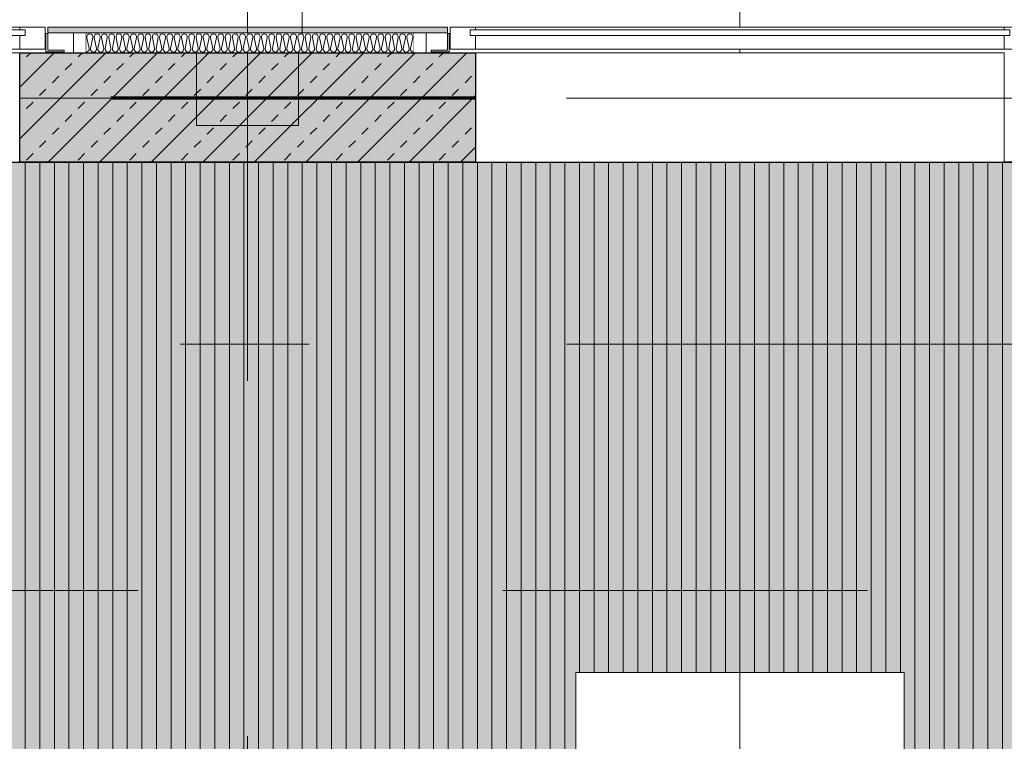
# Model space of a CAD drawing. Header units: metres. Extents: x -49 to 152, y -127 to 99.
# Tile 32 of 177: x -28.97 to -26.27, y -17.96 to -15.98. Entities that reach past the tile are written whole.
import ezdxf

# ---------------------------------------------------------------- set-up
doc = ezdxf.new("R2010")
doc.units = ezdxf.units.M
for name, pattern in [('Achsen 01', [5.291531, 3.175, -1.058062, 0.352704, -0.705764]), ('gestrichelt - 01', [2, 1, -1]), ('ISO-07 Punktiert', [0.889, 0.127, -0.762]), ('Raster 01', [2, 1, -1]), ('VW-01 Strichlinie kurz', [2, 1, -1])]:
    doc.linetypes.add(name, pattern=pattern)
for name, color, linetype, lineweight, true_color in [('013_Beton und Stahlbetonarbeiten-000 Brüstung', 7, 'Continuous', 9, 0xa6a6a6), ('013_Beton und Stahlbetonarbeiten-000 Sichtbeton-341 tragende In', 5, 'Continuous', 5, 0x0000ff), ('031_Metallbauarbeiten-350 Lamellendecke DS', 7, 'Continuous', 35, 0x666666), ('ACTES-Einrichtung Aufsicht.', 7, 'Continuous', 9, 0xa6a6a6), ('AV1-Achsen', 1, 'Achsen 01', 18, 0xff0000), ('AV1-Raster', 7, 'Raster 01', 9, 0xa6a6a6)]:
    doc.layers.add(name, color=color, linetype=linetype, lineweight=lineweight, true_color=true_color)
for name, color, linetype, lineweight in [('013_Beton und Stahlbetonarbeiten-000 Unterzüge', 7, 'ISO-07 Punktiert', 13), ('013_Beton und Stahlbetonarbeiten-320 Stahlbeton', 7, 'Continuous', 25), ('027_Tischlerarbeiten-000 Holzverkleidung LStBr', 7, 'Continuous', 18), ('031_Metallbauarbeiten-340 Innentüren _ Elemente', 7, 'Continuous', 9), ('_1.35m (3D)', 7, 'Continuous', 9), ('_GRU (2D)', 7, 'Continuous', 9), ('_OG 3 (2D)', 7, 'Continuous', 9), ('_OG 3 - DS (2D)', 7, 'Continuous', 9), ('AV1-Brandschutzkonzept-Brandschutzkonzept', 7, 'Continuous', 5), ('AV1-Schnitt Achsen', 7, 'Achsen 01', 18), ('Keine', 7, 'Continuous', 9)]:
    doc.layers.add(name, color=color, linetype=linetype, lineweight=lineweight)

# ---------------------------------------------------------------- blocks, each defined once
blk = doc.blocks.new('Group-4')
at = {"layer": 'AV1-Raster'}
for p, q in [((-28.35, -22.95), (-28.35, 1.35)), ((-27, -22.95), (-27, 1.35)), ((1.35, -16.2), (-40.5, -16.2)), ((1.35, -17.55), (-40.5, -17.55))]:
    blk.add_line(p, q, dxfattribs=at)
blk = doc.blocks.new('1.35m (3D)')
at = {"layer": 'AV1-Raster', "color": 7}
blk.add_blockref('Group-4', (0, 0), dxfattribs=at)
blk = doc.blocks.new('OG 3 - DS (2D)')
at = {"layer": '031_Metallbauarbeiten-350 Lamellendecke DS', "linetype": 'Continuous', "lineweight": 0, "transparency": 33554508}
blk.add_hatch(color=254, dxfattribs=at).paths.add_polyline_path([(-23.075, -21.385), (-23.075, -18.075), (-20.875, -18.075), (-20.875, -16.375), (-30.975, -16.375), (-30.975, -21.385)])
at = {"layer": '031_Metallbauarbeiten-350 Lamellendecke DS', "linetype": 'Continuous', "lineweight": 9, "transparency": 33554508}
h = blk.add_hatch(dxfattribs=at)
h.set_pattern_fill('Lamellendecke', color=252, style=0, pattern_type=2)
h.set_pattern_definition([(90, (0, 0), (0.04, 0), [])])
h.paths.add_polyline_path([(-23.075, -21.385), (-23.075, -18.075), (-20.875, -18.075), (-20.875, -16.375), (-30.975, -16.375), (-30.975, -21.385)])
at = {"layer": '031_Metallbauarbeiten-350 Lamellendecke DS', "flags": 128}
blk.add_lwpolyline([(-23.075, -21.385), (-23.075, -18.075), (-20.875, -18.075), (-20.875, -16.375), (-30.975, -16.375), (-30.975, -21.385)], close=True, dxfattribs=at)
blk = doc.blocks.new('Batt Insulation-1')
at = {"color": 255, "linetype": 'Continuous', "lineweight": 13, "transparency": 33554687}
blk.add_wipeout([(0, 0.05), (0.8975, 0.05), (0.8975, 0), (0, 0)], dxfattribs=at).dxf.layer = 'Keine'
at = {"layer": 'Keine', "color": 8, "linetype": 'Continuous', "lineweight": 13, "transparency": 33554687, "flags": 128}
blk.add_lwpolyline([(0, 0, 0.473119), (0.008, 0.0098), (0.002, 0.0402, -0.473119), (0.01, 0.05, -0.473119), (0.018, 0.0402), (0.0119, 0.0098, 0.473119), (0.0199, 0, 0.473119), (0.028, 0.0098), (0.0219, 0.0402, -0.473119), (0.0299, 0.05, -0.473119), (0.0379, 0.0402), (0.0319, 0.0098, 0.473119), (0.0399, 0, 0.473119), (0.0479, 0.0098), (0.0418, 0.0402, -0.473119), (0.0499, 0.05, -0.473119), (0.0579, 0.0402), (0.0518, 0.0098, 0.473119), (0.0598, 0, 0.473119), (0.0679, 0.0098), (0.0618, 0.0402, -0.473119), (0.0698, 0.05, -0.473119), (0.0778, 0.0402), (0.0718, 0.0098, 0.473119), (0.0798, 0, 0.473119), (0.0878, 0.0098), (0.0817, 0.0402, -0.473119), (0.0897, 0.05, -0.473119), (0.0978, 0.0402), (0.0917, 0.0098, 0.473119), (0.0997, 0, 0.473119), (0.1077, 0.0098), (0.1017, 0.0402, -0.473119), (0.1097, 0.05, -0.473119), (0.1177, 0.0402), (0.1116, 0.0098, 0.473119), (0.1197, 0, 0.473119), (0.1277, 0.0098), (0.1216, 0.0402, -0.473119), (0.1296, 0.05, -0.473119), (0.1377, 0.0402), (0.1316, 0.0098, 0.473119), (0.1396, 0, 0.473119), (0.1476, 0.0098), (0.1416, 0.0402, -0.473119), (0.1496, 0.05, -0.473119), (0.1576, 0.0402), (0.1515, 0.0098, 0.473119), (0.1595, 0, 0.473119), (0.1676, 0.0098), (0.1615, 0.0402, -0.473119), (0.1695, 0.05, -0.473119), (0.1775, 0.0402), (0.1715, 0.0098, 0.473119), (0.1795, 0, 0.473119), (0.1875, 0.0098), (0.1814, 0.0402, -0.473119), (0.1895, 0.05, -0.473119), (0.1975, 0.0402), (0.1914, 0.0098, 0.473119), (0.1994, 0, 0.473119), (0.2075, 0.0098), (0.2014, 0.0402, -0.473119), (0.2094, 0.05, -0.473119), (0.2174, 0.0402), (0.2114, 0.0098, 0.473119), (0.2194, 0, 0.473119), (0.2274, 0.0098), (0.2213, 0.0402, -0.473119), (0.2294, 0.05, -0.473119), (0.2374, 0.0402), (0.2313, 0.0098, 0.473119), (0.2393, 0, 0.473119), (0.2473, 0.0098), (0.2413, 0.0402, -0.473119), (0.2493, 0.05, -0.473119), (0.2573, 0.0402), (0.2512, 0.0098, 0.473119), (0.2593, 0, 0.473119), (0.2673, 0.0098), (0.2612, 0.0402, -0.473119), (0.2692, 0.05, -0.473119), (0.2773, 0.0402), (0.2712, 0.0098, 0.473119), (0.2792, 0, 0.473119), (0.2872, 0.0098), (0.2812, 0.0402, -0.473119), (0.2892, 0.05, -0.473119), (0.2972, 0.0402), (0.2911, 0.0098, 0.473119), (0.2992, 0, 0.473119), (0.3072, 0.0098), (0.3011, 0.0402, -0.473119), (0.3091, 0.05, -0.473119), (0.3171, 0.0402), (0.3111, 0.0098, 0.473119), (0.3191, 0, 0.473119), (0.3271, 0.0098), (0.321, 0.0402, -0.473119), (0.3291, 0.05, -0.473119), (0.3371, 0.0402), (0.331, 0.0098, 0.473119), (0.339, 0, 0.473119), (0.3471, 0.0098), (0.341, 0.0402, -0.473119), (0.349, 0.05, -0.473119), (0.357, 0.0402), (0.351, 0.0098, 0.473119), (0.359, 0, 0.473119), (0.367, 0.0098), (0.3609, 0.0402, -0.473119), (0.369, 0.05, -0.473119), (0.377, 0.0402), (0.3709, 0.0098, 0.473119), (0.3789, 0, 0.473119), (0.3869, 0.0098), (0.3809, 0.0402, -0.473119), (0.3889, 0.05, -0.473119), (0.3969, 0.0402), (0.3909, 0.0098, 0.473119), (0.3989, 0, 0.473119), (0.4069, 0.0098), (0.4008, 0.0402, -0.473119), (0.4088, 0.05, -0.473119), (0.4169, 0.0402), (0.4108, 0.0098, 0.473119), (0.4188, 0, 0.473119), (0.4268, 0.0098), (0.4208, 0.0402, -0.473119), (0.4288, 0.05, -0.473119), (0.4368, 0.0402), (0.4307, 0.0098, 0.473119), (0.4388, 0, 0.473119), (0.4468, 0.0098), (0.4407, 0.0402, -0.473119), (0.4487, 0.05, -0.473119), (0.4568, 0.0402), (0.4507, 0.0098, 0.473119), (0.4587, 0, 0.473119), (0.4667, 0.0098), (0.4607, 0.0402, -0.473119), (0.4687, 0.05, -0.473119), (0.4767, 0.0402), (0.4706, 0.0098, 0.473119), (0.4786, 0, 0.473119), (0.4867, 0.0098), (0.4806, 0.0402, -0.473119), (0.4886, 0.05, -0.473119), (0.4966, 0.0402), (0.4906, 0.0098, 0.473119), (0.4986, 0, 0.473119), (0.5066, 0.0098), (0.5005, 0.0402, -0.473119), (0.5086, 0.05, -0.473119), (0.5166, 0.0402), (0.5105, 0.0098, 0.473119), (0.5185, 0, 0.473119), (0.5266, 0.0098), (0.5205, 0.0402, -0.473119), (0.5285, 0.05, -0.473119), (0.5365, 0.0402), (0.5305, 0.0098, 0.473119), (0.5385, 0, 0.473119), (0.5465, 0.0098), (0.5404, 0.0402, -0.473119), (0.5484, 0.05, -0.473119), (0.5565, 0.0402), (0.5504, 0.0098, 0.473119), (0.5584, 0, 0.473119), (0.5664, 0.0098), (0.5604, 0.0402, -0.473119), (0.5684, 0.05, -0.473119), (0.5764, 0.0402), (0.5703, 0.0098, 0.473119), (0.5784, 0, 0.473119), (0.5864, 0.0098), (0.5803, 0.0402, -0.473119), (0.5883, 0.05, -0.473119), (0.5964, 0.0402), (0.5903, 0.0098, 0.473119), (0.5983, 0, 0.473119), (0.6063, 0.0098), (0.6003, 0.0402, -0.473119), (0.6083, 0.05, -0.473119), (0.6163, 0.0402), (0.6102, 0.0098, 0.473119), (0.6183, 0, 0.473119), (0.6263, 0.0098), (0.6202, 0.0402, -0.473119), (0.6282, 0.05, -0.473119), (0.6362, 0.0402), (0.6302, 0.0098, 0.473119), (0.6382, 0, 0.473119), (0.6462, 0.0098), (0.6401, 0.0402, -0.473119), (0.6482, 0.05, -0.473119), (0.6562, 0.0402), (0.6501, 0.0098, 0.473119), (0.6581, 0, 0.473119), (0.6662, 0.0098), (0.6601, 0.0402, -0.473119), (0.6681, 0.05, -0.473119), (0.6761, 0.0402), (0.6701, 0.0098, 0.473119), (0.6781, 0, 0.473119), (0.6861, 0.0098), (0.68, 0.0402, -0.473119), (0.6881, 0.05, -0.473119), (0.6961, 0.0402), (0.69, 0.0098, 0.473119), (0.698, 0, 0.473119), (0.706, 0.0098), (0.7, 0.0402, -0.473119), (0.708, 0.05, -0.473119), (0.716, 0.0402), (0.7099, 0.0098, 0.473119), (0.718, 0, 0.473119), (0.726, 0.0098), (0.7199, 0.0402, -0.473119), (0.7279, 0.05, -0.473119), (0.736, 0.0402), (0.7299, 0.0098, 0.473119), (0.7379, 0, 0.473119), (0.7459, 0.0098), (0.7399, 0.0402, -0.473119), (0.7479, 0.05, -0.473119), (0.7559, 0.0402), (0.7498, 0.0098, 0.473119), (0.7579, 0, 0.473119), (0.7659, 0.0098), (0.7598, 0.0402, -0.473119), (0.7678, 0.05, -0.473119), (0.7759, 0.0402), (0.7698, 0.0098, 0.473119), (0.7778, 0, 0.473119), (0.7858, 0.0098), (0.7798, 0.0402, -0.473119), (0.7878, 0.05, -0.473119), (0.7958, 0.0402), (0.7897, 0.0098, 0.473119), (0.7977, 0, 0.473119), (0.8058, 0.0098), (0.7997, 0.0402, -0.473119), (0.8077, 0.05, -0.473119), (0.8157, 0.0402), (0.8097, 0.0098, 0.473119), (0.8177, 0, 0.473119), (0.8257, 0.0098), (0.8196, 0.0402, -0.473119), (0.8277, 0.05, -0.473119), (0.8357, 0.0402), (0.8296, 0.0098, 0.473119), (0.8376, 0, 0.473119), (0.8457, 0.0098), (0.8396, 0.0402, -0.473119), (0.8476, 0.05, -0.473119), (0.8556, 0.0402), (0.8496, 0.0098, 0.473119), (0.8576, 0, 0.473119), (0.8656, 0.0098), (0.8595, 0.0402, -0.473119), (0.8675, 0.05, -0.473119), (0.8756, 0.0402), (0.8695, 0.0098, 0.473119), (0.8775, 0, 0.473119), (0.8855, 0.0098), (0.8795, 0.0402, -0.473119), (0.8875, 0.05, -0.473119), (0.8955, 0.0402), (0.8894, 0.0098, 0.473119), (0.8975, 0)], format="xyb", dxfattribs=at)
blk = doc.blocks.new('Group-807')
at = {"color": 255}
blk.add_wipeout([(-27.725, -16.005), (-26.275, -16.005), (-26.275, -16.065), (-27.725, -16.065)], dxfattribs=at).dxf.layer = '031_Metallbauarbeiten-340 Innentüren _ Elemente'
at = {"layer": '031_Metallbauarbeiten-340 Innentüren _ Elemente', "color": 253, "flags": 128}
blk.add_lwpolyline([(-27.725, -16.005), (-26.275, -16.005), (-26.275, -16.065), (-27.725, -16.065)], close=True, dxfattribs=at)
at = {"color": 255}
for points in [[(-27.725, -16.065), (-27.795, -16.065), (-27.795, -16.005), (-27.725, -16.005)], [(-26.275, -16.065), (-26.205, -16.065), (-26.205, -16.005), (-26.275, -16.005)]]:
    blk.add_wipeout(points, dxfattribs=at).dxf.layer = '031_Metallbauarbeiten-340 Innentüren _ Elemente'
at = {"layer": '031_Metallbauarbeiten-340 Innentüren _ Elemente', "flags": 128}
for points in [[(-27.725, -16.065), (-27.795, -16.065), (-27.795, -16.005), (-27.725, -16.005)], [(-26.275, -16.065), (-26.205, -16.065), (-26.205, -16.005), (-26.275, -16.005)]]:
    blk.add_lwpolyline(points, close=True, dxfattribs=at)
at = {"color": 255}
blk.add_wipeout([(-27.74, -16.0125), (-26.26, -16.0125), (-26.26, -16.0275), (-27.74, -16.0275)], dxfattribs=at).dxf.layer = '031_Metallbauarbeiten-340 Innentüren _ Elemente'
at = {"color": 255, "linetype": 'Continuous', "lineweight": 18, "transparency": 33554687}
for points in [[(-27.8469, -16.0728), (-27.7969, -16.0728), (-27.7969, -16.0228), (-27.8019, -16.0228), (-27.8019, -16.0678), (-27.8469, -16.0678)], [(-26.1531, -16.0728), (-26.2031, -16.0728), (-26.2031, -16.0228), (-26.1981, -16.0228), (-26.1981, -16.0678), (-26.1531, -16.0678)]]:
    blk.add_wipeout(points, dxfattribs=at).dxf.layer = 'Keine'
at = {"layer": '031_Metallbauarbeiten-340 Innentüren _ Elemente', "flags": 128}
blk.add_lwpolyline([(-27.74, -16.0125), (-26.26, -16.0125), (-26.26, -16.0275), (-27.74, -16.0275)], close=True, dxfattribs=at)
at = {"layer": 'Keine', "color": 7, "linetype": 'Continuous', "lineweight": 18, "flags": 128}
for points in [[(-27.8469, -16.0728), (-27.7969, -16.0728), (-27.7969, -16.0228), (-27.8019, -16.0228), (-27.8019, -16.0678), (-27.8469, -16.0678)], [(-26.1531, -16.0728), (-26.2031, -16.0728), (-26.2031, -16.0228), (-26.1981, -16.0228), (-26.1981, -16.0678), (-26.1531, -16.0678)]]:
    blk.add_lwpolyline(points, close=True, dxfattribs=at)
blk = doc.blocks.new('Group-808')
at = {"color": 255}
blk.add_wipeout([(-30.425, -16.005), (-28.975, -16.005), (-28.975, -16.065), (-30.425, -16.065)], dxfattribs=at).dxf.layer = '031_Metallbauarbeiten-340 Innentüren _ Elemente'
at = {"layer": '031_Metallbauarbeiten-340 Innentüren _ Elemente', "color": 253, "flags": 128}
blk.add_lwpolyline([(-30.425, -16.005), (-28.975, -16.005), (-28.975, -16.065), (-30.425, -16.065)], close=True, dxfattribs=at)
at = {"color": 255}
for points in [[(-30.425, -16.065), (-30.495, -16.065), (-30.495, -16.005), (-30.425, -16.005)], [(-28.975, -16.065), (-28.905, -16.065), (-28.905, -16.005), (-28.975, -16.005)]]:
    blk.add_wipeout(points, dxfattribs=at).dxf.layer = '031_Metallbauarbeiten-340 Innentüren _ Elemente'
at = {"layer": '031_Metallbauarbeiten-340 Innentüren _ Elemente', "flags": 128}
for points in [[(-30.425, -16.065), (-30.495, -16.065), (-30.495, -16.005), (-30.425, -16.005)], [(-28.975, -16.065), (-28.905, -16.065), (-28.905, -16.005), (-28.975, -16.005)]]:
    blk.add_lwpolyline(points, close=True, dxfattribs=at)
at = {"color": 255}
blk.add_wipeout([(-30.44, -16.0125), (-28.96, -16.0125), (-28.96, -16.0275), (-30.44, -16.0275)], dxfattribs=at).dxf.layer = '031_Metallbauarbeiten-340 Innentüren _ Elemente'
at = {"color": 255, "linetype": 'Continuous', "lineweight": 18, "transparency": 33554687}
for points in [[(-30.5469, -16.0728), (-30.4969, -16.0728), (-30.4969, -16.0228), (-30.5019, -16.0228), (-30.5019, -16.0678), (-30.5469, -16.0678)], [(-28.8531, -16.0728), (-28.9031, -16.0728), (-28.9031, -16.0228), (-28.8981, -16.0228), (-28.8981, -16.0678), (-28.8531, -16.0678)]]:
    blk.add_wipeout(points, dxfattribs=at).dxf.layer = 'Keine'
at = {"layer": '031_Metallbauarbeiten-340 Innentüren _ Elemente', "flags": 128}
blk.add_lwpolyline([(-30.44, -16.0125), (-28.96, -16.0125), (-28.96, -16.0275), (-30.44, -16.0275)], close=True, dxfattribs=at)
at = {"layer": 'Keine', "color": 7, "linetype": 'Continuous', "lineweight": 18, "flags": 128}
for points in [[(-30.5469, -16.0728), (-30.4969, -16.0728), (-30.4969, -16.0228), (-30.5019, -16.0228), (-30.5019, -16.0678), (-30.5469, -16.0678)], [(-28.8531, -16.0728), (-28.9031, -16.0728), (-28.9031, -16.0228), (-28.8981, -16.0228), (-28.8981, -16.0678), (-28.8531, -16.0678)]]:
    blk.add_lwpolyline(points, close=True, dxfattribs=at)
blk = doc.blocks.new('OG 3 (2D)')
at = {"layer": '027_Tischlerarbeiten-000 Holzverkleidung LStBr', "linetype": 'Continuous', "lineweight": 0, "transparency": 33554559}
blk.add_hatch(color=43, dxfattribs=at).paths.add_polyline_path([(-28.8981, -16.005), (-27.8019, -16.005), (-27.8019, -16.021), (-28.8981, -16.021)])
at = {"layer": '013_Beton und Stahlbetonarbeiten-000 Unterzüge', "linetype": 'VW-01 Strichlinie kurz', "flags": 128}
for points in [[(-28.5, -5.525), (-28.2, -5.525), (-28.2, -16.075), (-28.5, -16.075)], [(-28.49, -16.275), (-28.49, -16.075), (-28.21, -16.075), (-28.21, -16.275)]]:
    blk.add_lwpolyline(points, close=True, dxfattribs=at)
at = {"layer": '027_Tischlerarbeiten-000 Holzverkleidung LStBr', "color": 251, "flags": 128}
blk.add_lwpolyline([(-28.8981, -16.005), (-27.8019, -16.005), (-27.8019, -16.021), (-28.8981, -16.021)], close=True, dxfattribs=at)
at = {"color": 255}
for points in [[(-30.425, -16.375), (-30.425, -16.075), (-28.975, -16.075), (-28.975, -16.375)], [(-27.725, -16.375), (-27.725, -16.075), (-26.275, -16.075), (-26.275, -16.375)]]:
    blk.add_wipeout(points, dxfattribs=at).dxf.layer = '013_Beton und Stahlbetonarbeiten-000 Brüstung'
at = {"color": 255, "transparency": 33554559}
blk.add_wipeout([(-27.45, -17.775), (-27, -17.775), (-27, -19.375), (-27.45, -19.375)], dxfattribs=at).dxf.layer = 'ACTES-Einrichtung Aufsicht.'
at = {"layer": '013_Beton und Stahlbetonarbeiten-000 Sichtbeton-341 tragende In', "linetype": 'Continuous', "lineweight": 0}
h = blk.add_hatch(color=30, dxfattribs=at)
h.paths.add_polyline_path([(-28.975, -16.075), (-27.725, -16.075), (-27.725, -16.375), (-28.975, -16.375)])
h.paths.add_polyline_path([(-27.775, -16.325), (-27.775, -16.125), (-28.925, -16.125), (-28.925, -16.325)])
at = {"layer": '013_Beton und Stahlbetonarbeiten-320 Stahlbeton', "linetype": 'Continuous', "lineweight": 0, "true_color": 0xc0c0c0}
blk.add_hatch(color=9, dxfattribs=at).paths.add_polyline_path([(-28.975, -16.075), (-27.725, -16.075), (-27.725, -16.375), (-28.975, -16.375)])
at = {"layer": '013_Beton und Stahlbetonarbeiten-320 Stahlbeton', "linetype": 'Continuous', "lineweight": 13}
h = blk.add_hatch(dxfattribs=at)
h.set_pattern_fill('Stahlbeton', color=251, style=0, pattern_type=2)
h.set_pattern_definition([(45, (0, 0), (0.07071068, -0.07071068), [0.025, -0.025])])
h.paths.add_polyline_path([(-28.975, -16.075), (-27.725, -16.075), (-27.725, -16.375), (-28.975, -16.375)])
h = blk.add_hatch(dxfattribs=at)
h.set_pattern_fill('Stahlbeton-1', color=251, style=0, pattern_type=2)
h.set_pattern_definition([(-135, (0.03106, -0.03313), (0.07071068, -0.07071068), [])])
h.paths.add_polyline_path([(-28.975, -16.075), (-27.725, -16.075), (-27.725, -16.375), (-28.975, -16.375)])
at = {"layer": '013_Beton und Stahlbetonarbeiten-000 Brüstung', "flags": 128}
for points in [[(-30.425, -16.375), (-30.425, -16.075), (-28.975, -16.075), (-28.975, -16.375)], [(-27.725, -16.375), (-27.725, -16.075), (-26.275, -16.075), (-26.275, -16.375)]]:
    blk.add_lwpolyline(points, close=True, dxfattribs=at)
at = {"layer": '013_Beton und Stahlbetonarbeiten-000 Unterzüge', "linetype": 'VW-01 Strichlinie kurz', "flags": 128}
for points in [[(-28.975, -16.075), (-28.975, -16.375), (-30.425, -16.375), (-30.425, -16.075)], [(-26.275, -16.075), (-26.275, -16.375), (-27.725, -16.375), (-27.725, -16.075)]]:
    blk.add_lwpolyline(points, close=True, dxfattribs=at)
at = {"layer": '013_Beton und Stahlbetonarbeiten-320 Stahlbeton', "flags": 128}
blk.add_lwpolyline([(-28.975, -16.075), (-27.725, -16.075), (-27.725, -16.375), (-28.975, -16.375)], close=True, dxfattribs=at)
at = {"layer": 'ACTES-Einrichtung Aufsicht.', "flags": 128}
blk.add_lwpolyline([(-27.45, -17.775), (-27, -17.775), (-27, -19.375), (-27.45, -19.375)], close=True, dxfattribs=at)
at = {"layer": 'AV1-Brandschutzkonzept-Brandschutzkonzept', "color": 40, "linetype": 'gestrichelt - 01', "lineweight": 70, "true_color": 0xffc000, "transparency": 33554687}
blk.add_line((-27.725, -16.2), (-28.975, -16.2), dxfattribs=at)
at = {"layer": '031_Metallbauarbeiten-340 Innentüren _ Elemente', "color": 7}
blk.add_blockref('Group-808', (0, 0), dxfattribs=at)
at = {"color": 255, "transparency": 33554687}
for points in [[(-28.8276, -16.021), (-28.7926, -16.021), (-28.7926, -16.075), (-28.8276, -16.075)], [(-27.8952, -16.021), (-27.8602, -16.021), (-27.8602, -16.075), (-27.8952, -16.075)]]:
    blk.add_wipeout(points, dxfattribs=at).dxf.layer = '027_Tischlerarbeiten-000 Holzverkleidung LStBr'
at = {"color": 255, "transparency": 33554559}
blk.add_wipeout([(-27, -17.775), (-26.55, -17.775), (-26.55, -19.375), (-27, -19.375)], dxfattribs=at).dxf.layer = 'ACTES-Einrichtung Aufsicht.'
at = {"layer": '027_Tischlerarbeiten-000 Holzverkleidung LStBr', "color": 7, "flags": 128}
for points in [[(-28.8276, -16.021), (-28.7926, -16.021), (-28.7926, -16.075), (-28.8276, -16.075)], [(-27.8952, -16.021), (-27.8602, -16.021), (-27.8602, -16.075), (-27.8952, -16.075)]]:
    blk.add_lwpolyline(points, close=True, dxfattribs=at)
at = {"layer": 'ACTES-Einrichtung Aufsicht.', "flags": 128}
blk.add_lwpolyline([(-27, -17.775), (-26.55, -17.775), (-26.55, -19.375), (-27, -19.375)], close=True, dxfattribs=at)
at = {"layer": '031_Metallbauarbeiten-340 Innentüren _ Elemente', "color": 7}
blk.add_blockref('Group-807', (0, 0), dxfattribs=at)
at = {"layer": 'Keine', "color": 8}
blk.add_blockref('Batt Insulation-1', (-28.7926, -16.0732), dxfattribs=at)
blk = doc.blocks.new('Group-876')
at = {"layer": 'AV1-Achsen'}
blk.add_line((-28.35, -26.5), (-28.35, 4.9), dxfattribs=at)
blk = doc.blocks.new('Group-880')
at = {"layer": 'AV1-Achsen'}
blk.add_line((-43.35, -16.2), (4.2, -16.2), dxfattribs=at)
blk = doc.blocks.new('Group-885')
at = {"layer": 'AV1-Schnitt Achsen'}
blk.add_line((-43.35, -16.875), (4.2, -16.875), dxfattribs=at)
blk = doc.blocks.new('GRU (2D)')
at = {"layer": 'AV1-Achsen', "color": 7}
for name in ['Group-876', 'Group-880']:
    blk.add_blockref(name, (0, 0), dxfattribs=at)
at = {"layer": 'AV1-Schnitt Achsen', "color": 7}
blk.add_blockref('Group-885', (0, 0), dxfattribs=at)

msp = doc.modelspace()

# ---------------------------------------------------------------- block references
at = {"layer": '_1.35m (3D)'}
msp.add_blockref('1.35m (3D)', (0, 0), dxfattribs=at)

# ---------------------------------------------------------------- next in the draw order: block references
at = {"layer": '_OG 3 - DS (2D)'}
msp.add_blockref('OG 3 - DS (2D)', (0, 0), dxfattribs=at)

# ---------------------------------------------------------------- next in the draw order: block references
at = {"layer": '_OG 3 (2D)'}
msp.add_blockref('OG 3 (2D)', (0, 0), dxfattribs=at)

# ---------------------------------------------------------------- next in the draw order: block references
at = {"layer": '_GRU (2D)'}
msp.add_blockref('GRU (2D)', (0, 0), dxfattribs=at)

doc.saveas('drawing.dxf')
